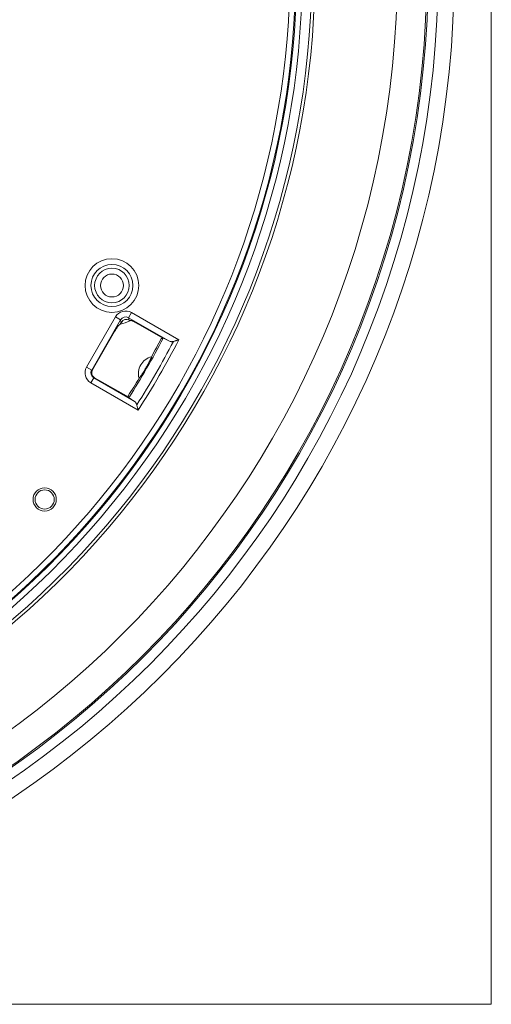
# Model space of a CAD drawing. Header units: millimetres. Extents: x 35 to 1401, y 51 to 818.
# Tile 6 of 22: x 313 to 394, y 452 to 621. Entities that reach past the tile are written whole.
import ezdxf
from ezdxf.lldxf.tags import DXFTag

# ---------------------------------------------------------------- set-up
doc = ezdxf.new("R2010")
doc.units = ezdxf.units.MM
doc.layers.add('1', color=7, linetype='Continuous', true_color=0xffffff)
tags = doc.linetypes.add('DASHED', pattern=[25.72, 12.86, -12.86]).pattern_tags.tags
tags[6:7] = [DXFTag(74, 4), DXFTag(75, 0), DXFTag(340, '0'), DXFTag(46, 0.0), DXFTag(50, 0.0), DXFTag(44, 0.0), DXFTag(45, 0.0)]
tags[4:5] = [DXFTag(74, 4), DXFTag(75, 0), DXFTag(340, '0'), DXFTag(46, 0.0), DXFTag(50, 0.0), DXFTag(44, 0.0), DXFTag(45, 0.0)]

msp = doc.modelspace()

# ---------------------------------------------------------------- linework, layer by layer
at = {"layer": '1', "color": 8, "linetype": 'Continuous', "lineweight": 18}
for p in [(393.81, 807.15), (38.33, 451.67)]:
    msp.add_line(p, (393.81, 451.67), dxfattribs=at)
at = {"layer": '1', "color": 155, "linetype": 'Continuous', "lineweight": 18}
for p, q in [((332.05, 570.51), (331.55, 569.64)), ((332.05, 570.51), (340.15, 565.83)), ((324.34, 561.15), (329.32, 569.77)), ((330.18, 569.27), (325.21, 560.65)), ((329.32, 569.77), (330.18, 569.27)), ((330.12, 568.54), (330.3, 568.84)), ((330.3, 568.84), (330.18, 569.27)), ((331.55, 569.64), (331.66, 569.21)), ((338.48, 565.64), (331.55, 569.64)), ((331.66, 569.21), (331.79, 569.13)), ((333.15, 568.59), (337.43, 566.12)), ((325.35, 560.69), (329.13, 567.24)), ((325.21, 560.65), (324.34, 561.15)), ((325.21, 560.65), (325.35, 560.69)), ((325.57, 559.29), (325.07, 558.42)), ((333.18, 553.74), (325.07, 558.42)), ((325.72, 559.33), (325.57, 559.29)), ((325.57, 559.29), (332.51, 555.28)), ((331.56, 555.96), (325.72, 559.33))]:
    msp.add_line(p, q, dxfattribs=at)
for centre, radius in [((216.07, 629.41), 171.39), ((216.07, 629.41), 168.61), ((216.07, 629.41), 166.93), ((216.07, 629.41), 166.69), ((216.07, 629.41), 161.61), ((328.69, 575.17), 4.61), ((328.69, 575.17), 3.61), ((328.69, 575.17), 2.97), ((328.69, 575.17), 1.97), ((317.14, 538.41), 2), ((317.14, 538.41), 1.65)]:
    msp.add_circle(centre, radius, dxfattribs=at)
at = {"layer": '1', "color": 155, "linetype": 'DASHED', "lineweight": 18}
msp.add_circle((317.14, 538.41), 2, dxfattribs=at)
at = {"layer": '1', "color": 155, "linetype": 'Continuous', "lineweight": 18}
for centre, radius, start, end in [((216.07, 629.41), 147.44, 290.0822, 254.013), ((216.07, 629.41), 146.91, 290.1206, 253.9828), ((216.07, 629.41), 145.28, 290.3556, 253.7987), ((216.07, 629.41), 144.3, 290.4249, 253.745), ((216.07, 629.41), 144.15, 294.6632, 245.3368), ((216.07, 629.41), 143.16, 294.9458, 245.0542), ((328.69, 575.17), 6.79, 282.1715, 297.1647), ((216.07, 629.41), 136.92, 327.5213, 332.4787), ((216.07, 629.41), 138.74, 327.4028, 332.5972), ((216.07, 629.41), 139.43, 327.1324, 332.8676), ((216.07, 629.41), 136.66, 330.8952, 332.3734), ((336.23, 560.03), 3, 104.6389, 195.3536), ((216.07, 629.41), 136.66, 327.6266, 329.1048)]:
    msp.add_arc(centre, radius, start, end, dxfattribs=at)
for centre, major_axis, ratio, start_param, end_param in [((331.05, 568.77), (0.52, -1.94), 0.997265, 2.357564, 3.925621), ((331.05, 568.77), (-0.261, 0.974), 0.991846, 5.499157, 7.067214), ((331.17, 568.34), (0.26, -0.969), 0.997265, 2.357564, 3.925621), ((326.08, 560.16), (1.94, 0.52), 0.997265, 2.357564, 3.925621), ((326.08, 560.16), (-0.974, -0.261), 0.991846, 5.499157, 7.067214), ((326.22, 560.19), (0.969, 0.26), 0.997265, 2.357564, 3.925621)]:
    msp.add_ellipse(centre, major_axis=major_axis, ratio=ratio, start_param=start_param, end_param=end_param, dxfattribs=at)
for points in [[(329.81, 568.31), (329.91, 568.39), (330.02, 568.46), (330.12, 568.54)], [(331.79, 569.13), (331.9, 569.13), (332.01, 569.13), (332.12, 569.13)], [(337.43, 566.12), (337.34, 566.09), (337.24, 566.07), (337.15, 566.04)], [(337.43, 566.12), (337.45, 566.13), (337.48, 566.13), (337.5, 566.14)], [(337.5, 566.14), (337.83, 565.97), (338.16, 565.8), (338.48, 565.64)], [(331.49, 556.24), (331.51, 556.14), (331.54, 556.05), (331.56, 555.96)], [(331.56, 555.96), (331.57, 555.93), (331.57, 555.91), (331.58, 555.88)]]:
    msp.add_open_spline(points, degree=3, dxfattribs=at)
for points, knots in [([(332.12, 569.13), (332.13, 569.13), (332.14, 569.12), (332.17, 569.11), (332.18, 569.11), (332.2, 569.1), (332.21, 569.1), (332.23, 569.09), (332.23, 569.09), (332.27, 569.07), (332.31, 569.05), (332.36, 569.02), (332.37, 569.02), (332.39, 569.01), (332.42, 568.99), (332.48, 568.96), (332.53, 568.94), (332.57, 568.92), (332.58, 568.91), (332.61, 568.89), (332.62, 568.89), (332.69, 568.85), (332.74, 568.82), (332.83, 568.77), (332.85, 568.76), (332.91, 568.73), (332.94, 568.71), (333.03, 568.66), (333.09, 568.63), (333.15, 568.59)], [0, 0, 0, 0, 0.125, 0.125, 0.1875, 0.1875, 0.21875, 0.21875, 0.25, 0.25, 0.375, 0.375, 0.40625, 0.40625, 0.4375, 0.5, 0.5625, 0.5625, 0.59375, 0.59375, 0.625, 0.625, 0.75, 0.75, 0.8125, 0.8125, 0.875, 0.875, 1, 1, 1, 1]), ([(329.13, 567.24), (329.15, 567.27), (329.17, 567.3), (329.2, 567.36), (329.22, 567.39), (329.28, 567.48), (329.31, 567.54), (329.36, 567.62), (329.37, 567.63), (329.38, 567.66), (329.39, 567.68), (329.42, 567.72), (329.43, 567.75), (329.49, 567.83), (329.52, 567.88), (329.57, 567.96), (329.58, 567.98), (329.6, 568.02), (329.61, 568.03), (329.63, 568.05), (329.63, 568.06), (329.67, 568.12), (329.69, 568.16), (329.72, 568.2), (329.73, 568.21), (329.74, 568.22), (329.74, 568.23), (329.76, 568.25), (329.77, 568.26), (329.78, 568.29), (329.79, 568.29), (329.8, 568.3), (329.8, 568.31), (329.81, 568.31), (329.81, 568.31), (329.81, 568.31)], [0, 0, 0, 0, 0.0625, 0.0625, 0.125, 0.125, 0.25, 0.25, 0.28125, 0.28125, 0.3125, 0.3125, 0.375, 0.375, 0.5, 0.5, 0.5625, 0.5625, 0.59375, 0.59375, 0.625, 0.625, 0.75, 0.75, 0.78125, 0.78125, 0.8125, 0.8125, 0.875, 0.875, 0.9375, 0.9375, 0.96875, 0.96875, 1, 1, 1, 1]), ([(339.24, 565.56), (339.21, 565.55), (339.17, 565.54), (339.11, 565.53), (339.07, 565.52), (339.01, 565.52), (338.97, 565.52), (338.91, 565.52), (338.87, 565.52), (338.78, 565.53), (338.72, 565.55), (338.6, 565.58), (338.54, 565.61), (338.48, 565.64)], [0, 0, 0, 0, 0.125, 0.125, 0.25, 0.25, 0.375, 0.375, 0.5, 0.5, 0.75, 0.75, 1, 1, 1, 1]), ([(340.15, 565.83), (340.14, 565.82), (340.13, 565.82), (340.11, 565.81), (340.08, 565.8), (340.05, 565.8), (339.99, 565.78), (339.91, 565.75), (339.83, 565.73), (339.76, 565.71), (339.72, 565.7), (339.6, 565.66), (339.52, 565.64), (339.38, 565.6), (339.31, 565.58), (339.24, 565.56)], [0, 0, 0, 0, 0.03125, 0.03125, 0.0625, 0.125, 0.125, 0.25, 0.375, 0.375, 0.5, 0.5, 0.75, 0.75, 1, 1, 1, 1]), ([(335.48, 562.94), (335.48, 562.94), (335.49, 562.94), (335.49, 562.91), (335.48, 562.88), (335.47, 562.86), (335.47, 562.86), (335.47, 562.85), (335.47, 562.84), (335.46, 562.83), (335.46, 562.81), (335.44, 562.78), (335.42, 562.73), (335.39, 562.66), (335.37, 562.61), (335.36, 562.59), (335.34, 562.55), (335.33, 562.54), (335.31, 562.47), (335.26, 562.39), (335.19, 562.25), (335.14, 562.15), (335.1, 562.07), (335.09, 562.04), (335.06, 561.99), (335.04, 561.96), (335, 561.88), (334.94, 561.76), (334.87, 561.64), (334.83, 561.57), (334.82, 561.55), (334.81, 561.52), (334.8, 561.51), (334.77, 561.46), (334.76, 561.43), (334.7, 561.34), (334.63, 561.21), (334.56, 561.09), (334.51, 560.99), (334.49, 560.96), (334.45, 560.9), (334.43, 560.87), (334.38, 560.77), (334.31, 560.65), (334.23, 560.53), (334.16, 560.41), (334.13, 560.35), (334.06, 560.24), (333.99, 560.13), (333.89, 559.97), (333.83, 559.88), (333.78, 559.81), (333.77, 559.78), (333.74, 559.74), (333.72, 559.72), (333.68, 559.66), (333.63, 559.58), (333.58, 559.51), (333.55, 559.47), (333.54, 559.45), (333.52, 559.43), (333.52, 559.42), (333.51, 559.41), (333.48, 559.38), (333.44, 559.33), (333.42, 559.29), (333.4, 559.27), (333.39, 559.27), (333.38, 559.25), (333.38, 559.25), (333.36, 559.24), (333.35, 559.23), (333.34, 559.23), (333.34, 559.24)], [0, 0, 0, 0, 0.03125, 0.0625, 0.09375, 0.09375, 0.101563, 0.101563, 0.109375, 0.109375, 0.125, 0.125, 0.15625, 0.1875, 0.1875, 0.203125, 0.203125, 0.21875, 0.21875, 0.25, 0.28125, 0.3125, 0.3125, 0.328125, 0.328125, 0.34375, 0.34375, 0.375, 0.40625, 0.40625, 0.414062, 0.414062, 0.421875, 0.421875, 0.4375, 0.4375, 0.46875, 0.5, 0.5, 0.515625, 0.515625, 0.53125, 0.53125, 0.5625, 0.59375, 0.59375, 0.625, 0.625, 0.65625, 0.6875, 0.71875, 0.71875, 0.734375, 0.734375, 0.75, 0.75, 0.78125, 0.8125, 0.8125, 0.828125, 0.828125, 0.835938, 0.835938, 0.84375, 0.875, 0.90625, 0.90625, 0.921875, 0.921875, 0.9375, 0.9375, 0.96875, 1, 1, 1, 1]), ([(332.51, 555.28), (332.56, 555.25), (332.61, 555.21), (332.7, 555.13), (332.74, 555.08), (332.8, 555), (332.82, 554.98), (332.84, 554.94), (332.85, 554.92), (332.87, 554.89), (332.88, 554.88), (332.9, 554.83), (332.91, 554.8), (332.94, 554.74), (332.95, 554.7), (332.95, 554.67)], [0, 0, 0, 0, 0.25, 0.25, 0.5, 0.5, 0.625, 0.625, 0.6875, 0.6875, 0.75, 0.75, 0.875, 0.875, 1, 1, 1, 1]), ([(332.95, 554.67), (332.97, 554.6), (332.99, 554.53), (333.02, 554.38), (333.04, 554.31), (333.07, 554.19), (333.08, 554.15), (333.1, 554.07), (333.12, 553.99), (333.14, 553.91), (333.15, 553.85), (333.16, 553.82), (333.17, 553.78), (333.17, 553.76), (333.18, 553.75), (333.18, 553.74)], [0, 0, 0, 0, 0.25, 0.25, 0.5, 0.5, 0.625, 0.625, 0.75, 0.875, 0.875, 0.9375, 0.96875, 0.96875, 1, 1, 1, 1])]:
    msp.add_open_spline(points, degree=3, knots=knots, dxfattribs=at)
at = {"layer": '1', "color": 155, "linetype": 'Continuous', "lineweight": 18, "extrusion": (-8.29264e-07, -1.28427e-06, 1)}
msp.add_open_spline([(332.51, 555.28), (332.2, 555.48), (331.89, 555.68), (331.58, 555.88)], degree=3, dxfattribs=at)

doc.saveas('drawing.dxf')
